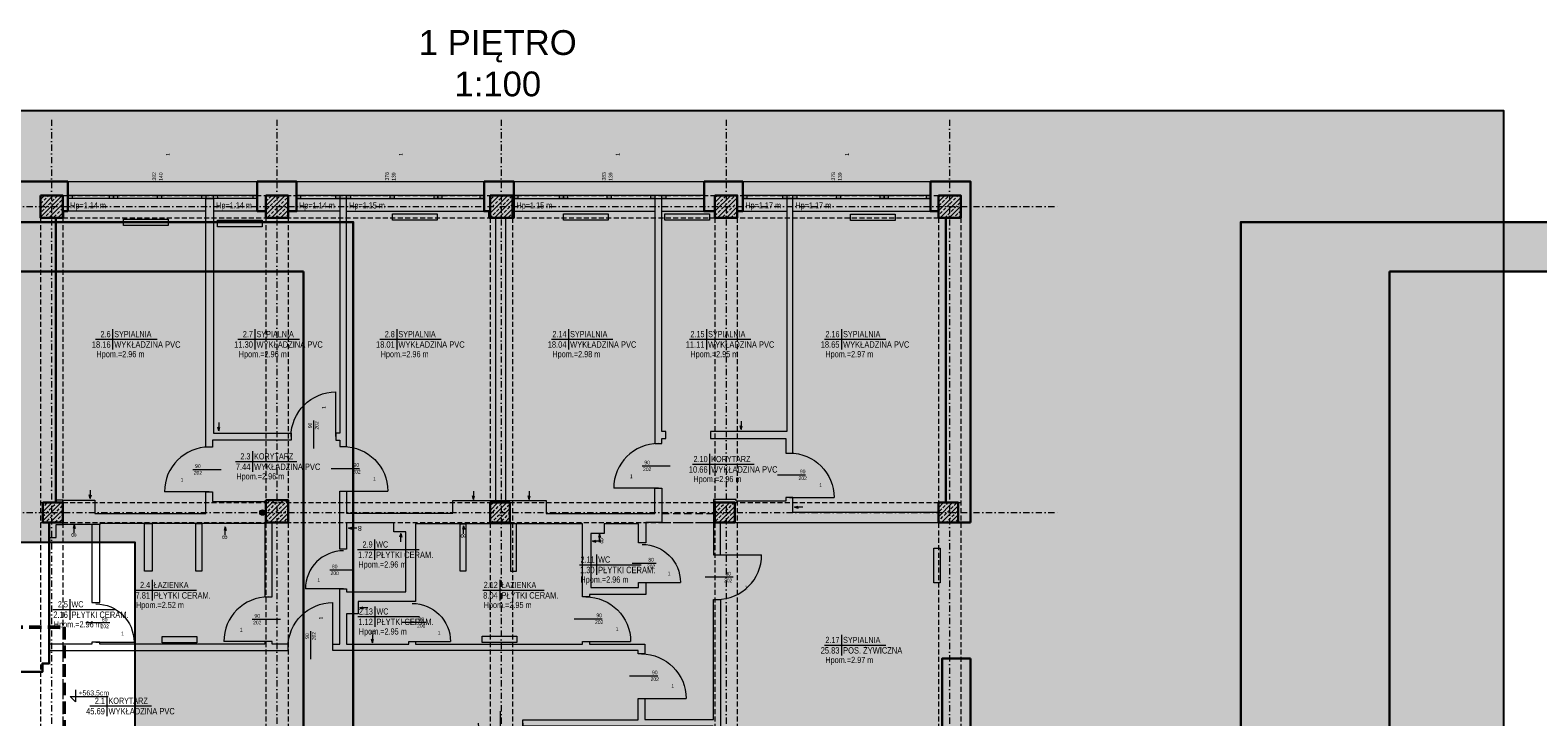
# Model space of a CAD drawing. Header units: millimetres. Extents: x 2046 to 20985, y -3049 to 4498.
# Tile 15 of 19: x 6055 to 9093, y 3113 to 4497. Entities that reach past the tile are written whole.
import ezdxf
from ezdxf.enums import TextEntityAlignment as Align

# ---------------------------------------------------------------- set-up
doc = ezdxf.new("R2010")
doc.units = ezdxf.units.MM
doc.linetypes.add('DASHDOT', pattern=[1, 0.5, -0.25, 0, -0.25])
doc.linetypes.add('DASHED', pattern=[0.75, 0.5, -0.25])
doc.layers.get('0').update_dxf_attribs({"lineweight": 18})
for name, color, linetype, lineweight in [('!MARIUSZ', 220, 'Continuous', 35), ('BA_drz', 7, 'Continuous', 18), ('BA_met', 7, 'Continuous', 18), ('BA_sym', 7, 'Continuous', 18), ('BA_txc', 1, 'Continuous', 18), ('BA_txs', 2, 'Continuous', 18), ('Cienka', 7, 'Continuous', 18), ('M_Ramki do druku', 7, 'Continuous', 18), ('PG_KANALIZACJA', 7, 'Continuous', 18), ('PG_KONSTRUKCJA', 5, 'Continuous', 30), ('PG_OKNA', 7, 'Continuous', 18), ('PG_OSIE', 1, 'DASHDOT', 18), ('PG_PARAPETY_WEWN.', 2, 'Continuous', 18), ('PG_PARAPETY_ZEWN.', 1, 'Continuous', 18), ('PG_PODCIĄGI', 1, 'DASHED', 18), ('PG_SZRAF', 1, 'Continuous', 18), ('PG_WENTYLACJA', 1, 'Continuous', 18), ('PG_ŚCIANY_DZIAŁOWE', 3, 'Continuous', 18), ('PG_ŚCIANY_SŁUPY', 4, 'Continuous', 30), ('Przekrojowa', 60, 'Continuous', 18), ('Wyposażenie', 134, 'Continuous', 18)]:
    doc.layers.add(name, color=color, linetype=linetype, lineweight=lineweight)
doc.layers.add('BA_pom', color=6, linetype='Continuous', lineweight=18, plot=False)
doc.layers.get('BA_sym').off()
doc.styles.add('BIKTS', font='bikromsw.shx', dxfattribs={"width": 0.85})
doc.styles.add('ROMANS', font='bikromsw.shx', dxfattribs={"width": 0.8})
doc.styles.get("Standard").update_dxf_attribs({"font": 'arial.ttf'})

# ---------------------------------------------------------------- blocks, each defined once
blk = doc.blocks.new('A$C243F7E6F')
at = {"layer": 'PG_SZRAF'}
h = blk.add_hatch(dxfattribs=at)
h.set_pattern_fill('ANSI33', color=256, scale=2)
h.set_pattern_definition([(45, (-6891.598, -2675.306), (-8.980256, 8.980256), []), (45, (-6882.618, -2675.306), (-8.980256, 8.980256), [6.35, -3.175])])
h.paths.add_polyline_path([(0, 0), (40, 0), (40, -40), (0, -40)])
at = {"layer": 'PG_KONSTRUKCJA'}
blk.add_lwpolyline([(0, 0), (40, 0), (40, -40), (0, -40), (0, 0)], dxfattribs=at)
blk = doc.blocks.new('A$C652F0D4A')
at = {"layer": 'PG_SZRAF'}
h = blk.add_hatch(dxfattribs=at)
h.set_pattern_fill('ANSI33', color=256, scale=2)
h.set_pattern_definition([(45, (-7030.048, -4118.865), (-8.980256, 8.980256), []), (45, (-7021.067, -4118.865), (-8.980256, 8.980256), [6.35, -3.175])])
h.paths.add_polyline_path([(-45, 45), (0, 45), (0, 0), (-45, 0)])
at = {"layer": 'PG_KONSTRUKCJA'}
blk.add_lwpolyline([(-45, 45), (0, 45), (0, 0), (-45, 0), (-45, 45)], dxfattribs=at)
blk = doc.blocks.new('bikmet')
blk.add_line((0, 1.65), (0, -1.65))
at = {"style": 'ROMANS', "width": 0.8}
blk.add_attdef('NRPOM', text='', height=1, dxfattribs=at).set_placement((-0.33, 0.33), align=Align.RIGHT)
blk.add_attdef('NWAPOM', (0.25, 0.33), '', height=1, dxfattribs=at)
blk.add_attdef('RAREA', text='', height=1.04, dxfattribs=at).set_placement((-0.33, -0.33), align=Align.TOP_RIGHT)
blk.add_attdef('PODLOGA', text='', height=1.04, dxfattribs=at).set_placement((0.25, -0.33), align=Align.TOP_LEFT)
blk = doc.blocks.new('symdrz')
blk.add_lwpolyline([(-10, -30, -1), (-10, 30), (10, 30, -1), (10, -30)], format="xyb", close=True)
at = {"style": 'BIKTS', "width": 0.8}
blk.add_attdef('SYMDRZ', text='', height=25, dxfattribs=at).set_placement((0, 0), align=Align.MIDDLE)
blk.add_attdef('SZERDRZ', text='', height=25, dxfattribs=at).set_placement((77.1, 8.8), align=Align.CENTER)
blk.add_attdef('WYSDRZ', text='', height=25, dxfattribs=at).set_placement((77.1, -9.5), align=Align.TOP_CENTER)
blk = doc.blocks.new('dr1h901')
at = {"color": 0}
blk.add_line((-0.5, 0), (-0.5, 1), dxfattribs=at)
blk.add_line((0, 0.362), (0, -0.266))
blk.add_arc((-0.5, 0), 1, 0, 90, dxfattribs=at)
blk = doc.blocks.new('A$C4CFE6BD2')
at = {"true_color": 0xffffff}
h = blk.add_hatch(color=7, dxfattribs=at)
h.dxf.hatch_style = 1
h.paths.add_polyline_path([(100, 2870), (-2000, 2870), (-2000, -100), (100, -100)])
h.paths.add_polyline_path([(-1700, 2770), (0, 2770), (0, 0), (-1700, 0)], flags=16)
at = {"layer": 'Cienka', "color": 1}
for p, q in [((100, 2870), (100, -100)), ((100, -100), (-2000, -100))]:
    blk.add_line(p, q, dxfattribs=at)
at = {"layer": 'PG_ŚCIANY_SŁUPY'}
blk.add_lwpolyline([(100, -100), (100, 2870), (-2000, 2870), (-2000, -100)], dxfattribs=at)
at = {"layer": 'Przekrojowa', "color": 18, "lineweight": 30, "true_color": 0x000000}
for p, q in [((-1700, 0), (-1700, 2770)), ((-1700, 2770), (0, 2770)), ((0, 2770), (0, 0)), ((-1700, 0), (0, 0))]:
    blk.add_line(p, q, dxfattribs=at)

msp = doc.modelspace()

# ---------------------------------------------------------------- hatches: boundary and pattern name
at = {"layer": 'M_Ramki do druku', "true_color": 0xffffff}
h = msp.add_hatch(color=7, dxfattribs=at)
h.dxf.hatch_style = 1
h.paths.add_polyline_path([(5808.24, 4334.4), (5808.24, 3465.14), (6266.14, 3465.14), (6266.14, 2215.92), (5837.02, 2215.92), (5837.02, 1327.96), (9024.48, 1327.96), (9024.48, 4334.4)])
at = {"layer": 'PG_KANALIZACJA', "true_color": 0x000000}
h = msp.add_hatch(color=18, dxfattribs=at)
h.dxf.hatch_style = 1
h.paths.add_polyline_path([(6528.93, 3524.87, 1), (6517.93, 3524.87, 1)])
at = {"layer": 'Wyposażenie', "true_color": 0x000000}
h = msp.add_hatch(color=18, dxfattribs=at)
h.dxf.hatch_style = 1
h.paths.add_polyline_path([(6333.28, 4103.44), (6333.28, 4116.27), (6243.28, 4116.29), (6243.28, 4103.46)])
h = msp.add_hatch(color=18, dxfattribs=at)
h.dxf.hatch_style = 1
h.paths.add_polyline_path([(6522.95, 4100.94), (6522.95, 4113.77), (6432.95, 4113.79), (6432.95, 4100.96)])
h = msp.add_hatch(color=18, dxfattribs=at)
h.dxf.hatch_style = 1
h.paths.add_polyline_path([(6875.25, 4114.23), (6875.25, 4127.06), (6785.25, 4127.08), (6785.25, 4114.25)])
h = msp.add_hatch(color=18, dxfattribs=at)
h.dxf.hatch_style = 1
h.paths.add_polyline_path([(7219.68, 4114.23), (7219.68, 4127.06), (7129.68, 4127.08), (7129.68, 4114.25)])
h = msp.add_hatch(color=18, dxfattribs=at)
h.dxf.hatch_style = 1
h.paths.add_polyline_path([(7424.28, 4114.23), (7424.28, 4127.06), (7334.28, 4127.08), (7334.28, 4114.25)])
h = msp.add_hatch(color=18, dxfattribs=at)
h.dxf.hatch_style = 1
h.paths.add_polyline_path([(7798, 4113.62), (7798, 4126.45), (7708, 4126.48), (7708, 4113.64)])
h = msp.add_hatch(color=18, dxfattribs=at)
h.dxf.hatch_style = 1
h.paths.add_polyline_path([(7889.01, 3452.84), (7876.18, 3452.84), (7876.16, 3383.27), (7888.99, 3383.27)])
h = msp.add_hatch(color=18, dxfattribs=at)
h.dxf.hatch_style = 1
h.paths.add_polyline_path([(6390.94, 3262.44), (6390.94, 3275.28), (6321.36, 3275.3), (6321.36, 3262.46)])
h = msp.add_hatch(color=18, dxfattribs=at)
h.dxf.hatch_style = 1
h.paths.add_polyline_path([(7035.59, 3263.24), (7035.59, 3276.07), (6966.02, 3276.09), (6966.02, 3263.26)])

# ---------------------------------------------------------------- linework, layer by layer
at = {"layer": '!MARIUSZ', "color": 18, "linetype": 'DASHED', "lineweight": 50, "ltscale": 50, "true_color": 0x000000}
for p, q in [((6015.88, 3294.14), (6123.74, 3294.14)), ((6123.74, 3294.14), (6123.74, 2256.4))]:
    msp.add_line(p, q, dxfattribs=at)
at = {"layer": 'BA_met', "color": 18, "true_color": 0x000000}
for points in [[(6187.31, 3874.06), (6311.12, 3874.06)], [(6473.98, 3874.06), (6597.79, 3874.06)], [(6759.77, 3874.06), (6883.57, 3874.06)], [(7105.74, 3874.06), (7229.55, 3874.06)], [(7383.73, 3874.06), (7507.53, 3874.06)], [(7655.66, 3874.06), (7779.47, 3874.06)], [(6469.05, 3627.78), (6592.85, 3627.78)], [(7389.98, 3622.33), (7513.79, 3622.33)], [(6715.06, 3450.21), (6838.87, 3450.21)], [(7162.27, 3419.79), (7286.08, 3419.79)], [(6266.88, 3368.55), (6390.69, 3368.55)], [(6967.24, 3368.55), (7091.05, 3368.55)], [(6101.26, 3329.6), (6225.06, 3329.6)], [(6715.71, 3315.21), (6839.52, 3315.21)], [(7655.66, 3257.77), (7779.47, 3257.77)], [(6175.82, 3135.22), (6299.62, 3135.22)]]:
    msp.add_lwpolyline(points, dxfattribs=at)
at = {"layer": 'BA_txc', "color": 18, "true_color": 0x000000}
for p, q in [((6146.92, 3167.3), (6146.92, 3143.55)), ((6146.92, 3143.55), (6136.33, 3153.89)), ((6136.33, 3153.89), (6212.55, 3153.89))]:
    msp.add_line(p, q, dxfattribs=at)
at = {"layer": 'Defpoints', "color": 7, "true_color": 0xffffff}
msp.add_lwpolyline([(5808.24, 4334.4), (5808.24, 3465.14), (6266.14, 3465.14), (6266.14, 2215.92), (5837.02, 2215.92), (5837.02, 1327.96), (9024.48, 1327.96), (9024.48, 4334.4), (5808.24, 4334.4)], dxfattribs=at)
at = {"layer": 'PG_KANALIZACJA', "color": 18, "true_color": 0x000000}
msp.add_circle((6523.43, 3524.87), 5.5, dxfattribs=at)
at = {"layer": 'PG_OKNA', "color": 18, "true_color": 0x000000}
for p, q in [((6513.05, 4163.87), (6131.05, 4163.87)), ((6513.05, 4157.87), (6131.05, 4157.87))]:
    msp.add_line(p, q, dxfattribs=at)
for points in [[(6131.05, 4163.87), (6140.05, 4163.87), (6140.05, 4157.87), (6131.05, 4157.87)], [(6215.55, 4163.87), (6223.55, 4163.87), (6223.55, 4157.87), (6215.55, 4157.87)], [(6223.55, 4163.87), (6231.55, 4163.87), (6231.55, 4157.87), (6223.55, 4157.87)], [(6312.05, 4163.87), (6320.05, 4163.87), (6320.05, 4157.87), (6312.05, 4157.87)], [(6401.05, 4163.87), (6409.05, 4163.87), (6409.05, 4157.87), (6401.05, 4157.87)], [(6425.05, 4163.87), (6433.05, 4163.87), (6433.05, 4157.87), (6425.05, 4157.87)], [(6505.05, 4163.87), (6513.05, 4163.87), (6513.05, 4157.87), (6505.05, 4157.87)], [(6592.05, 4163.87), (6600.05, 4163.87), (6600.05, 4157.87), (6592.05, 4157.87)], [(6671.05, 4163.87), (6679.05, 4163.87), (6679.05, 4157.87), (6671.05, 4157.87)], [(6679.05, 4157.87), (6693.05, 4157.87), (6693.05, 4163.87), (6679.05, 4163.87)], [(6693.05, 4163.87), (6701.05, 4163.87), (6701.05, 4157.87), (6693.05, 4157.87)], [(6781.05, 4163.87), (6789.05, 4163.87), (6789.05, 4157.87), (6781.05, 4157.87)], [(6869.05, 4163.87), (6877.05, 4163.87), (6877.05, 4157.87), (6869.05, 4157.87)], [(6877.05, 4163.87), (6885.05, 4163.87), (6885.05, 4157.87), (6877.05, 4157.87)], [(6962.05, 4163.87), (6970.05, 4163.87), (6970.05, 4157.87), (6962.05, 4157.87)], [(7030.05, 4163.87), (7038.05, 4163.87), (7038.05, 4157.87), (7030.05, 4157.87)], [(7122.05, 4163.87), (7130.05, 4163.87), (7130.05, 4157.87), (7122.05, 4157.87)], [(7130.05, 4163.87), (7138.05, 4163.87), (7138.05, 4157.87), (7130.05, 4157.87)], [(7218.05, 4163.87), (7226.05, 4163.87), (7226.05, 4157.87), (7218.05, 4157.87)], [(7306.05, 4163.87), (7314.05, 4163.87), (7314.05, 4157.87), (7306.05, 4157.87)], [(7314.05, 4157.87), (7328.05, 4157.87), (7328.05, 4163.87), (7314.05, 4163.87)], [(7328.05, 4163.87), (7336.05, 4163.87), (7336.05, 4157.87), (7328.05, 4157.87)], [(7491.05, 4163.87), (7499.05, 4163.87), (7499.05, 4157.87), (7491.05, 4157.87)], [(7571.55, 4163.87), (7579.55, 4163.87), (7579.55, 4157.87), (7571.55, 4157.87)], [(7579.55, 4157.87), (7592.05, 4157.87), (7592.05, 4163.87), (7579.55, 4163.87)], [(7592.05, 4163.87), (7600.05, 4163.87), (7600.05, 4157.87), (7592.05, 4157.87)], [(7680.05, 4163.87), (7688.05, 4163.87), (7688.05, 4157.87), (7680.05, 4157.87)], [(7768.05, 4163.87), (7776.05, 4163.87), (7776.05, 4157.87), (7768.05, 4157.87)], [(7776.05, 4163.87), (7784.05, 4163.87), (7784.05, 4157.87), (7776.05, 4157.87)], [(7861.05, 4163.87), (7869.05, 4163.87), (7869.05, 4157.87), (7861.05, 4157.87)]]:
    msp.add_lwpolyline(points, close=True, dxfattribs=at)
for points in [[(6592.05, 4163.87), (6592.05, 4157.87), (6970.05, 4157.87), (6970.05, 4163.87), (6592.05, 4163.87)], [(7030.05, 4163.87), (7030.05, 4157.87), (7413.05, 4157.87), (7413.05, 4163.87), (7030.05, 4163.87)], [(7491.05, 4163.87), (7491.05, 4157.87), (7869.05, 4157.87), (7869.05, 4163.87), (7491.05, 4163.87)]]:
    msp.add_lwpolyline(points, dxfattribs=at)
at = {"layer": 'PG_OSIE', "color": 18, "ltscale": 25, "true_color": 0x000000}
for points in [[(6098.55, 4316.47), (6098.55, 1532.11)], [(6552.55, 4316.47), (6552.55, 1532.11)], [(7004.55, 4316.47), (7004.55, 1532.11)], [(7457.55, 4316.47), (7457.55, 1532.11)], [(7907.55, 4316.47), (7907.55, 1532.11)], [(5847.38, 4141.37), (8127.62, 4141.37)], [(5847.38, 3524.87), (8127.62, 3524.87)]]:
    msp.add_lwpolyline(points, dxfattribs=at)
at = {"layer": 'PG_OSIE', "color": 18, "true_color": 0x000000}
msp.add_lwpolyline([(7475.05, 3544.87), (7475.05, 3504.87)], dxfattribs=at)
at = {"layer": 'PG_PARAPETY_WEWN.', "color": 18, "true_color": 0x000000}
for p, q in [((6409.05, 4131.87), (6122.05, 4131.87)), ((6530.05, 4131.87), (6425.05, 4131.87)), ((6679.05, 4131.87), (6575.05, 4131.87)), ((6693.05, 4131.87), (6970.05, 4131.87)), ((7030.05, 4131.87), (7314.05, 4131.87)), ((7328.05, 4131.87), (7413.05, 4131.87)), ((7491.55, 4131.87), (7579.55, 4131.87)), ((7592.05, 4131.87), (7885.05, 4131.87))]:
    msp.add_line(p, q, dxfattribs=at)
at = {"layer": 'PG_PARAPETY_ZEWN.', "color": 18, "true_color": 0x000000}
for points in [[(6131.05, 4191.87), (6513.05, 4191.87)], [(6592.05, 4191.87), (6970.05, 4191.87)], [(7030.05, 4191.87), (7413.05, 4191.87)], [(7491.05, 4191.87), (7869.05, 4191.87)]]:
    msp.add_lwpolyline(points, dxfattribs=at)
at = {"layer": 'PG_PODCIĄGI', "color": 18, "ltscale": 30, "true_color": 0x000000}
for p, q in [((7328.05, 3522.87), (7432.05, 3522.87)), ((7328.05, 3504.87), (7432.05, 3504.87))]:
    msp.add_line(p, q, dxfattribs=at)
at = {"layer": 'PG_PODCIĄGI', "color": 18, "ltscale": 20, "true_color": 0x000000}
for points in [[(6076.05, 4163.87), (7930.05, 4163.87)], [(6076.05, 4163.87), (6076.05, 1689.87)], [(6121.05, 4163.87), (6121.05, 1689.87)], [(6530.05, 4163.87), (6530.05, 1689.87)], [(6575.05, 4163.87), (6575.05, 1689.87)], [(6982.05, 4163.87), (6982.05, 1689.87)], [(7027.05, 4163.87), (7027.05, 1689.87)], [(7435.05, 4163.87), (7435.05, 1689.87)], [(7480.05, 4163.87), (7480.05, 1689.87)], [(7885.05, 4163.87), (7885.05, 1689.87)], [(7930.05, 4163.87), (7930.05, 1689.87)], [(6076.05, 4118.87), (7930.05, 4118.87)], [(6076.05, 3544.87), (7930.05, 3544.87)], [(6076.05, 3504.87), (7930.05, 3504.87)]]:
    msp.add_lwpolyline(points, dxfattribs=at)
at = {"layer": 'PG_WENTYLACJA', "color": 18, "true_color": 0x000000}
for p, q in [((6435.4, 3706.27), (6435.4, 3689.68)), ((7487.87, 3708.97), (7487.87, 3692.39)), ((6435.4, 3689.68), (6433.31, 3696.93)), ((6435.4, 3689.68), (6437.49, 3696.93)), ((7487.87, 3692.39), (7485.78, 3699.64)), ((7487.87, 3692.39), (7489.96, 3699.64)), ((6176.66, 3553.41), (6174.57, 3560.66)), ((6176.66, 3570), (6176.66, 3553.41)), ((6176.66, 3553.41), (6178.75, 3560.66)), ((6948.63, 3551.44), (6946.54, 3558.69)), ((6948.63, 3568.03), (6948.63, 3551.44)), ((6948.63, 3551.44), (6950.72, 3558.69)), ((7060.66, 3551.44), (7058.57, 3558.69)), ((7060.66, 3568.03), (7060.66, 3551.44)), ((7060.66, 3551.44), (7062.75, 3558.69)), ((7595.49, 3535.69), (7602.74, 3537.78)), ((7612.08, 3535.69), (7595.49, 3535.69)), ((7595.49, 3535.69), (7602.74, 3533.6)), ((6144.2, 3500.16), (6142.11, 3492.91)), ((6144.2, 3483.57), (6144.2, 3500.16)), ((6144.2, 3500.16), (6146.29, 3492.91)), ((6448.13, 3495.77), (6446.04, 3488.52)), ((6448.13, 3479.18), (6448.13, 3495.77)), ((6448.13, 3495.77), (6450.22, 3488.52)), ((6696.97, 3493.35), (6704.22, 3495.44)), ((6713.56, 3493.35), (6696.97, 3493.35)), ((6696.97, 3493.35), (6704.22, 3491.26)), ((6928.72, 3498.29), (6926.63, 3491.04)), ((6928.72, 3481.7), (6928.72, 3498.29)), ((6928.72, 3498.29), (6930.81, 3491.04)), ((6801.95, 3482.63), (6799.85, 3475.38)), ((6801.95, 3466.04), (6801.95, 3482.63)), ((6801.95, 3482.63), (6804.04, 3475.38)), ((7188.08, 3467.35), (7195.33, 3469.44)), ((7204.66, 3467.35), (7188.08, 3467.35)), ((7188.08, 3467.35), (7195.33, 3465.26)), ((7202.25, 3481.64), (7200.16, 3474.39)), ((7202.25, 3465.05), (7202.25, 3481.64)), ((7202.25, 3481.64), (7204.34, 3474.39)), ((6719.41, 3333.04), (6726.66, 3335.13)), ((6736, 3333.04), (6719.41, 3333.04)), ((6719.41, 3333.04), (6726.66, 3330.95)), ((6744.89, 3262.29), (6742.8, 3269.54)), ((6744.89, 3278.87), (6744.89, 3262.29)), ((6744.89, 3262.29), (6746.98, 3269.54))]:
    msp.add_line(p, q, dxfattribs=at)
at = {"layer": 'PG_ŚCIANY_DZIAŁOWE', "color": 18, "true_color": 0x000000}
for points in [[(7314.05, 4163.87), (7314.05, 3663.87), (7328.05, 3663.87), (7328.05, 3673.87), (7336.05, 3673.87), (7336.05, 3687.87), (7328.05, 3687.87), (7328.05, 4163.87), (7314.05, 4163.87)], [(6409.05, 4157.87), (6425.05, 4157.87), (6425.05, 3684.87), (6581.05, 3684.87), (6581.05, 3670.87), (6423.05, 3670.87), (6423.05, 3656.87), (6409.05, 3656.87), (6409.05, 4157.87)], [(6671.05, 3684.87), (6671.05, 3670.87), (6679.05, 3670.87), (6679.05, 3657.87), (6693.05, 3657.87), (6693.05, 4157.87), (6679.05, 4157.87), (6679.05, 3684.87), (6671.05, 3684.87)], [(7579.55, 4157.87), (7579.55, 3687.87), (7426.05, 3687.87), (7426.05, 3673.87), (7578.05, 3673.87), (7578.05, 3644.87), (7592.05, 3644.87), (7592.05, 4157.87), (7579.55, 4157.87)], [(6121.05, 3549.87), (6186.05, 3549.87), (6186.05, 3522.87), (6409.05, 3522.87), (6409.05, 3566.87), (6423.05, 3566.87), (6423.05, 3546.87), (6530.05, 3546.87), (6530.05, 3504.87), (6528.05, 3504.87), (6528.05, 3502.87), (6196.05, 3502.87), (6196.05, 3500.87), (6121.05, 3500.87), (6121.05, 3549.87)], [(7885.05, 3524.87), (7592.05, 3524.87), (7592.05, 3554.87), (7578.05, 3554.87), (7578.05, 3547.87), (7478.05, 3547.87), (7478.05, 3550.87), (7432.05, 3550.87), (7432.05, 3439.87), (7446.05, 3439.87), (7446.05, 3504.87), (7885.05, 3504.87), (7885.05, 3524.87)], [(6093.55, 3474.87), (6108.05, 3474.87), (6108.05, 3500.87), (6121.05, 3500.87), (6121.05, 3549.87), (6107.05, 3549.87)], [(7432.05, 3349.87), (7446.05, 3349.87), (7446.05, 2947.37), (7431.55, 2947.37), (7431.55, 3094.37), (7048.05, 3094.37), (7048.05, 3106.87), (7280.05, 3106.87), (7280.05, 3149.87), (7294.05, 3149.87), (7294.05, 3107.87), (7432.05, 3107.87), (7432.05, 3349.87)], [(6094.05, 3246.87), (6575.05, 3246.87), (6575.05, 3259.87), (6543.05, 3259.87), (6543.05, 3264.87), (6528.05, 3264.87), (6528.05, 3259.87), (6196.05, 3259.87), (6196.05, 3263.87), (6179.55, 3263.87), (6179.55, 3259.87), (6094.05, 3259.87), (6094.05, 3246.87)]]:
    msp.add_lwpolyline(points, dxfattribs=at)
for points in [[(7014.05, 4118.87), (6993.05, 4118.87), (6993.06, 3549.11), (7014.06, 3549.11)], [(6693.05, 3370.94), (6693.05, 3364.87), (6812.05, 3364.87), (6812.05, 3485.87), (6788.05, 3485.87), (6788.05, 3503.87), (6693.05, 3503.87), (6693.05, 3450.94), (6679.05, 3450.94), (6679.05, 3567.87), (6693.05, 3567.87), (6693.05, 3523.87), (6907.05, 3523.87), (6907.05, 3549.37), (7095.05, 3548.87), (7095.05, 3522.87), (7314.05, 3522.87), (7314.05, 3573.87), (7328.05, 3573.87), (7328.05, 3504.87), (7296.05, 3504.87), (7296.05, 3463.87), (7281.05, 3463.87), (7281.05, 3502.37), (7212.05, 3502.37), (7212.05, 3482.37), (7185.05, 3482.37), (7185.05, 3373.87), (7281.05, 3373.87), (7281.05, 3383.87), (7296.05, 3383.87), (7296.05, 3359.87), (7182.05, 3359.87), (7182.05, 3354.87), (7168.05, 3354.87), (7168.05, 3501.87), (6832.05, 3501.87), (6832.05, 3345.37), (6716.05, 3345.37), (6716.05, 3320.87), (6693.05, 3320.87), (6693.05, 3259.87), (6818.55, 3259.87), (6818.55, 3264.87), (6832.05, 3264.87), (6832.05, 3259.87), (7168.05, 3259.87), (7168.05, 3264.87), (7182.05, 3264.87), (7182.05, 3259.87), (7294.05, 3259.87), (7294.05, 3239.87), (7280.05, 3239.87), (7280.05, 3246.87), (6665.05, 3246.87), (6665.05, 3259.87), (6679.05, 3259.87), (6679.05, 3370.94)], [(6196.05, 3500.87), (6179.55, 3500.87), (6179.55, 3343.87), (6196.05, 3343.87)], [(6286.05, 3502.87), (6301.05, 3502.87), (6301.05, 3406.87), (6286.05, 3406.87)], [(6389.05, 3502.87), (6401.05, 3502.87), (6401.05, 3406.87), (6389.05, 3406.87)], [(6543.05, 3504.87), (6528.05, 3504.87), (6528.05, 3354.87), (6543.05, 3354.87)], [(6922.05, 3501.87), (6933.05, 3501.87), (6933.05, 3406.87), (6922.05, 3406.87)], [(7035.05, 3501.87), (7023.05, 3501.87), (7023.05, 3406.87), (7035.05, 3406.87)]]:
    msp.add_lwpolyline(points, close=True, dxfattribs=at)
at = {"layer": 'PG_ŚCIANY_SŁUPY', "color": 18, "true_color": 0x000000}
for points in [[(6131.05, 4131.87), (6131.05, 4191.87), (6033.05, 4191.87), (6033.05, 3203.87), (6080.05, 3203.87), (6080.05, 3220.87), (6094.05, 3220.87), (6094.05, 3504.87), (6121.05, 3505.12), (6121.05, 3544.87), (6107.05, 3544.87), (6107.05, 4118.87), (6122.05, 4118.87), (6122.05, 4131.87), (6131.05, 4131.87)], [(6513.05, 4191.87), (6513.05, 4131.87), (6530.05, 4131.87), (6530.05, 4118.87), (6575.05, 4118.87), (6575.05, 4131.87), (6592.05, 4131.87), (6592.05, 4191.87), (6513.05, 4191.87)], [(6970.05, 4191.87), (6970.05, 4131.87), (6980.05, 4131.87), (6980.05, 4118.87), (7030.05, 4118.87), (7030.05, 4191.87), (6970.05, 4191.87)], [(7413.05, 4191.87), (7413.05, 4131.87), (7435.05, 4131.87), (7435.05, 4118.87), (7480.05, 4118.87), (7480.05, 4131.87), (7491.05, 4131.87), (7491.05, 4191.87), (7413.05, 4191.87)], [(7950.05, 3504.87), (7950.05, 4191.87), (7869.05, 4191.87), (7869.05, 4131.87), (7885.05, 4131.87), (7885.05, 4118.87), (7900.05, 4118.87), (7900.05, 3544.87), (7885.05, 3544.87), (7885.05, 3504.87), (7950.05, 3504.87)], [(7893.05, 3504.87), (7950.05, 3504.87)]]:
    msp.add_lwpolyline(points, dxfattribs=at)
msp.add_lwpolyline([(7950.05, 3230.87), (7893.05, 3230.87), (7893.05, 2946.62), (7881.55, 2946.62), (7881.55, 2904.87), (7885.05, 2904.87), (7885.05, 2540.37), (7893.05, 2540.37), (7893.05, 2344.87), (7881.55, 2344.87), (7881.55, 2304.87), (7893.05, 2304.87), (7893.05, 1734.87), (7883.05, 1734.87), (7883.05, 1719.87), (7874.05, 1719.87), (7874.05, 1669.87), (7950.05, 1669.87)], close=True, dxfattribs=at)
at = {"layer": 'Wyposażenie', "color": 18, "true_color": 0x000000}
msp.add_line((7413.05, 4131.87), (7427.05, 4131.87), dxfattribs=at)
for points in [[(6333.28, 4116.27), (6333.28, 4103.44), (6243.28, 4103.46), (6243.28, 4116.29)], [(6333.28, 4116.25), (6333.28, 4103.42), (6243.28, 4103.44), (6243.28, 4116.27)], [(6522.95, 4113.77), (6522.95, 4100.94), (6432.95, 4100.96), (6432.95, 4113.79)], [(6522.95, 4113.75), (6522.95, 4100.92), (6432.95, 4100.94), (6432.95, 4113.77)], [(6875.25, 4127.06), (6875.25, 4114.23), (6785.25, 4114.25), (6785.25, 4127.08)], [(6875.25, 4127.04), (6875.25, 4114.21), (6785.25, 4114.23), (6785.25, 4127.06)], [(7219.68, 4127.06), (7219.68, 4114.23), (7129.68, 4114.25), (7129.68, 4127.08)], [(7219.68, 4127.04), (7219.68, 4114.21), (7129.68, 4114.23), (7129.68, 4127.06)], [(7424.28, 4127.06), (7424.28, 4114.23), (7334.28, 4114.25), (7334.28, 4127.08)], [(7424.28, 4127.04), (7424.28, 4114.21), (7334.28, 4114.23), (7334.28, 4127.06)], [(7798, 4126.45), (7798, 4113.62), (7708, 4113.64), (7708, 4126.48)], [(7798, 4126.43), (7798, 4113.6), (7708, 4113.62), (7708, 4126.45)], [(7876.18, 3452.84), (7889.01, 3452.84), (7888.99, 3383.27), (7876.16, 3383.27)], [(7876.2, 3452.84), (7889.03, 3452.84), (7889.01, 3383.27), (7876.18, 3383.27)], [(6390.94, 3275.28), (6390.94, 3262.44), (6321.36, 3262.46), (6321.36, 3275.3)], [(6390.94, 3275.26), (6390.94, 3262.42), (6321.36, 3262.44), (6321.36, 3275.28)], [(7035.59, 3276.07), (7035.59, 3263.24), (6966.02, 3263.26), (6966.02, 3276.09)], [(7035.59, 3276.05), (7035.59, 3263.22), (6966.02, 3263.24), (6966.02, 3276.07)]]:
    msp.add_lwpolyline(points, close=True, dxfattribs=at)

# ---------------------------------------------------------------- block references
at = {"layer": 'BA_drz', "color": 18, "true_color": 0x000000, "xscale": -90, "yscale": 89.99999999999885, "zscale": -90}
for p in [(6626.05, 3677.87), (6620.05, 3253.37)]:
    msp.add_blockref('dr1h901', p, dxfattribs=at)
at = {"layer": 'BA_drz', "color": 18, "true_color": 0x000000}
for p, xscale, yscale, zscale, rotation in [((6416.05, 3611.87), 90, 90, -90, 90.00000000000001), ((6686.05, 3612.87), -90, 89.99999999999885, -90, 270), ((7321.05, 3618.87), 90, 90, -90, 90.00000000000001), ((7585.05, 3599.87), -90, 89.99999999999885, -90, 270), ((6686.86, 3409.4), 76.92864062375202, 76.92864062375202, -76.92864062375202, 90.00000000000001), ((7288.55, 3422.33), -76.92864062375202, 76.92864062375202, -76.92864062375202, 270), ((7439.05, 3394.87), 90, 90, -90, 270), ((6535.55, 3309.87), 90, 90, -90, 90.00000000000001), ((6825.3, 3303.33), -76.92864062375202, 76.92864062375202, -76.92864062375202, 270), ((7175.05, 3309.87), -90, 89.99999999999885, -90, 270), ((6187.8, 3302.33), -76.92864062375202, 76.92864062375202, -76.92864062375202, 270), ((7287.05, 3194.87), -90, 89.99999999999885, -90, 270), ((7003.05, 3100.62), 90, 90, -90, 180)]:
    msp.add_blockref('dr1h901', p, dxfattribs=dict(at, xscale=xscale, yscale=yscale, zscale=zscale, rotation=rotation))
at = {"layer": 'BA_met', "color": 18, "true_color": 0x000000, "xscale": 12.5, "yscale": 12.5, "zscale": 12.5}
for p, values in [((6221.67, 3874.06), {'NRPOM': ' 2.6', 'NWAPOM': 'SYPIALNIA', 'RAREA': '18.16', 'PODLOGA': 'WYKŁADZINA PVC'}), ((6508.33, 3874.06), {'NRPOM': ' 2.7', 'NWAPOM': 'SYPIALNIA', 'RAREA': '11.30', 'PODLOGA': 'WYKŁADZINA PVC'}), ((6794.12, 3874.06), {'NRPOM': ' 2.8', 'NWAPOM': 'SYPIALNIA', 'RAREA': '18.01', 'PODLOGA': 'WYKŁADZINA PVC'}), ((7140.09, 3874.06), {'NRPOM': ' 2.14', 'NWAPOM': 'SYPIALNIA', 'RAREA': '18.04', 'PODLOGA': 'WYKŁADZINA PVC'}), ((7418.08, 3874.06), {'NRPOM': ' 2.15', 'NWAPOM': 'SYPIALNIA', 'RAREA': '11.11', 'PODLOGA': 'WYKŁADZINA PVC'}), ((7690.02, 3874.06), {'NRPOM': ' 2.16', 'NWAPOM': 'SYPIALNIA', 'RAREA': '18.65', 'PODLOGA': 'WYKŁADZINA PVC'}), ((6503.4, 3627.78), {'NRPOM': ' 2.3', 'NWAPOM': 'KORYTARZ', 'RAREA': '7.44', 'PODLOGA': 'WYKŁADZINA PVC'}), ((7424.34, 3622.33), {'NRPOM': ' 2.10', 'NWAPOM': 'KORYTARZ', 'RAREA': '10.66', 'PODLOGA': 'WYKŁADZINA PVC'}), ((6749.42, 3450.21), {'NRPOM': ' 2.9', 'NWAPOM': 'WC', 'RAREA': '1.72', 'PODLOGA': 'PŁYTKI CERAM.'}), ((7196.62, 3419.79), {'NRPOM': ' 2.11', 'NWAPOM': 'WC', 'RAREA': '1.30', 'PODLOGA': 'PŁYTKI CERAM.'}), ((6301.24, 3368.55), {'NRPOM': ' 2.4', 'NWAPOM': 'ŁAZIENKA', 'RAREA': '7.81', 'PODLOGA': 'PŁYTKI CERAM.'}), ((7001.59, 3368.55), {'NRPOM': ' 2.12', 'NWAPOM': 'ŁAZIENKA', 'RAREA': '8.04', 'PODLOGA': 'PŁYTKI CERAM.'}), ((6135.61, 3329.6), {'NRPOM': ' 2.5', 'NWAPOM': 'WC', 'RAREA': '2.16', 'PODLOGA': 'PŁYTKI CERAM.'}), ((6750.07, 3315.21), {'NRPOM': ' 2.13', 'NWAPOM': 'WC', 'RAREA': '1.12', 'PODLOGA': 'PŁYTKI CERAM.'}), ((7690.02, 3257.77), {'NRPOM': ' 2.17', 'NWAPOM': 'SYPIALNIA', 'RAREA': '25.83', 'PODLOGA': 'POS. ŻYWICZNA'}), ((6210.17, 3135.22), {'NRPOM': ' 2.1', 'NWAPOM': 'KORYTARZ', 'RAREA': '45.69', 'PODLOGA': 'WYKŁADZINA PVC'})]:
    msp.add_blockref('bikmet', p, dxfattribs=at).add_auto_attribs(values)
at = {"layer": 'BA_sym', "color": 18, "true_color": 0x000000}
ref = msp.add_blockref('symdrz', (6312.05, 4240.31), dxfattribs=dict(at, xscale=0.5000000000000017, yscale=0.5000000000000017, zscale=0.5000000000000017, rotation=90.00000472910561))
ref.add_attrib('Szerdrz', '382', dxfattribs={"layer": 'BA_txc', "height": 7.5, "rotation": 90, "style": 'BIKTS', "width": 0.8}).set_placement((6305.3, 4202.39), align=Align.MIDDLE_CENTER)
ref.add_attrib('Wysdrz', '140', dxfattribs={"layer": 'BA_txc', "height": 7.5, "rotation": 90, "style": 'BIKTS', "width": 0.8}).set_placement((6318.8, 4201.82), align=Align.MIDDLE_CENTER)
ref.add_attrib('Sztuk', '1', (6336.8, 4243.74), dxfattribs={"layer": 'BA_pom', "height": 7.5, "rotation": 90, "style": 'BIKTS', "width": 0.8})
ref = msp.add_blockref('symdrz', (6781.05, 4240.31), dxfattribs=dict(at, xscale=0.5000000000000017, yscale=0.5000000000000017, zscale=0.5000000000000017, rotation=90.00000472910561))
ref.add_attrib('Szerdrz', '378', dxfattribs={"layer": 'BA_txc', "height": 7.5, "rotation": 90, "style": 'BIKTS', "width": 0.8}).set_placement((6774.3, 4202.39), align=Align.MIDDLE_CENTER)
ref.add_attrib('Wysdrz', '139', dxfattribs={"layer": 'BA_txc', "height": 7.5, "rotation": 90, "style": 'BIKTS', "width": 0.8}).set_placement((6787.8, 4201.82), align=Align.MIDDLE_CENTER)
ref.add_attrib('Sztuk', '1', (6805.8, 4243.74), dxfattribs={"layer": 'BA_pom', "height": 7.5, "rotation": 90, "style": 'BIKTS', "width": 0.8})
ref = msp.add_blockref('symdrz', (7218.05, 4240.31), dxfattribs=dict(at, xscale=0.5000000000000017, yscale=0.5000000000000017, zscale=0.5000000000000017, rotation=90.00000472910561))
ref.add_attrib('Szerdrz', '383', dxfattribs={"layer": 'BA_txc', "height": 7.5, "rotation": 90, "style": 'BIKTS', "width": 0.8}).set_placement((7211.3, 4202.39), align=Align.MIDDLE_CENTER)
ref.add_attrib('Wysdrz', '139', dxfattribs={"layer": 'BA_txc', "height": 7.5, "rotation": 90, "style": 'BIKTS', "width": 0.8}).set_placement((7224.8, 4201.82), align=Align.MIDDLE_CENTER)
ref.add_attrib('Sztuk', '1', (7242.8, 4243.74), dxfattribs={"layer": 'BA_pom', "height": 7.5, "rotation": 90, "style": 'BIKTS', "width": 0.8})
ref = msp.add_blockref('symdrz', (7680.05, 4240.31), dxfattribs=dict(at, xscale=0.5000000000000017, yscale=0.5000000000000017, zscale=0.5000000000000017, rotation=90.00000472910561))
ref.add_attrib('Szerdrz', '378', dxfattribs={"layer": 'BA_txc', "height": 7.5, "rotation": 90, "style": 'BIKTS', "width": 0.8}).set_placement((7673.3, 4202.39), align=Align.MIDDLE_CENTER)
ref.add_attrib('Wysdrz', '139', dxfattribs={"layer": 'BA_txc', "height": 7.5, "rotation": 90, "style": 'BIKTS', "width": 0.8}).set_placement((7686.8, 4201.82), align=Align.MIDDLE_CENTER)
ref.add_attrib('Sztuk', '1', (7704.8, 4243.74), dxfattribs={"layer": 'BA_pom', "height": 7.5, "rotation": 90, "style": 'BIKTS', "width": 0.8})
ref = msp.add_blockref('symdrz', (6626.05, 3730.46), dxfattribs=dict(at, xscale=0.5000000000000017, yscale=0.5000000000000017, zscale=0.5000000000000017, rotation=90.00000472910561))
ref.add_attrib('Szerdrz', '90', dxfattribs={"layer": 'BA_txc', "height": 7.5, "rotation": 90, "style": 'BIKTS', "width": 0.8}).set_placement((6619.3, 3700.46), align=Align.MIDDLE_CENTER)
ref.add_attrib('Wysdrz', '202', dxfattribs={"layer": 'BA_txc', "height": 7.5, "rotation": 90, "style": 'BIKTS', "width": 0.8}).set_placement((6632.8, 3700.46), align=Align.MIDDLE_CENTER)
ref.add_attrib('Sztuk', '1', (6650.8, 3733.89), dxfattribs={"layer": 'BA_pom', "height": 7.5, "rotation": 90, "style": 'BIKTS', "width": 0.8})
ref = msp.add_blockref('symdrz', (6363.45, 3611.87), dxfattribs=dict(at, xscale=-0.5000000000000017, yscale=0.5000000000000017, zscale=0.5000000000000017, rotation=359.9999952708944))
ref.add_attrib('Szerdrz', '90', dxfattribs={"layer": 'BA_txc', "height": 7.5, "rotation": 360, "style": 'BIKTS', "width": 0.8}).set_placement((6393.45, 3618.62), align=Align.MIDDLE_CENTER)
ref.add_attrib('Wysdrz', '202', dxfattribs={"layer": 'BA_txc', "height": 7.5, "rotation": 360, "style": 'BIKTS', "width": 0.8}).set_placement((6393.45, 3605.12), align=Align.MIDDLE_CENTER)
ref.add_attrib('Sztuk', '1', (6358.59, 3587.12), dxfattribs={"layer": 'BA_pom', "height": 7.5, "rotation": 360, "style": 'BIKTS', "width": 0.8})
ref = msp.add_blockref('symdrz', (6742.76, 3613.94), dxfattribs=dict(at, xscale=0.5000000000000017, yscale=0.5000000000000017, zscale=0.5000000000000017, rotation=4.729105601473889e-06))
ref.add_attrib('Szerdrz', '90', dxfattribs={"layer": 'BA_txc', "height": 7.5, "rotation": 0, "style": 'BIKTS', "width": 0.8}).set_placement((6712.76, 3620.69), align=Align.MIDDLE_CENTER)
ref.add_attrib('Wysdrz', '202', dxfattribs={"layer": 'BA_txc', "height": 7.5, "rotation": 0, "style": 'BIKTS', "width": 0.8}).set_placement((6712.76, 3607.19), align=Align.MIDDLE_CENTER)
ref.add_attrib('Sztuk', '1', (6746.19, 3589.19), dxfattribs={"layer": 'BA_pom', "height": 7.5, "rotation": 0, "style": 'BIKTS', "width": 0.8})
ref = msp.add_blockref('symdrz', (7268.45, 3618.87), dxfattribs=dict(at, xscale=-0.5000000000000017, yscale=0.5000000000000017, zscale=0.5000000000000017, rotation=359.9999952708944))
ref.add_attrib('Szerdrz', '90', dxfattribs={"layer": 'BA_txc', "height": 7.5, "rotation": 360, "style": 'BIKTS', "width": 0.8}).set_placement((7298.45, 3625.62), align=Align.MIDDLE_CENTER)
ref.add_attrib('Wysdrz', '202', dxfattribs={"layer": 'BA_txc', "height": 7.5, "rotation": 360, "style": 'BIKTS', "width": 0.8}).set_placement((7298.45, 3612.12), align=Align.MIDDLE_CENTER)
ref.add_attrib('Sztuk', '1', (7263.59, 3594.12), dxfattribs={"layer": 'BA_pom', "height": 7.5, "rotation": 360, "style": 'BIKTS', "width": 0.8})
ref = msp.add_blockref('symdrz', (7641.76, 3600.94), dxfattribs=dict(at, xscale=0.5000000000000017, yscale=0.5000000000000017, zscale=0.5000000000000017, rotation=4.729105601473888e-06))
ref.add_attrib('Szerdrz', '90', dxfattribs={"layer": 'BA_txc', "height": 7.5, "rotation": 0, "style": 'BIKTS', "width": 0.8}).set_placement((7611.76, 3607.69), align=Align.MIDDLE_CENTER)
ref.add_attrib('Wysdrz', '202', dxfattribs={"layer": 'BA_txc', "height": 7.5, "rotation": 0, "style": 'BIKTS', "width": 0.8}).set_placement((7611.76, 3594.19), align=Align.MIDDLE_CENTER)
ref.add_attrib('Sztuk', '1', (7645.19, 3576.19), dxfattribs={"layer": 'BA_pom', "height": 7.5, "rotation": 0, "style": 'BIKTS', "width": 0.8})
ref = msp.add_blockref('symdrz', (7336.39, 3423.05), dxfattribs=dict(at, xscale=0.5000000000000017, yscale=0.5000000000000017, zscale=0.5000000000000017, rotation=4.72910560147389e-06))
ref.add_attrib('Szerdrz', '80', dxfattribs={"layer": 'BA_txc', "height": 7.5, "rotation": 0, "style": 'BIKTS', "width": 0.8}).set_placement((7306.39, 3429.8), align=Align.MIDDLE_CENTER)
ref.add_attrib('Wysdrz', '202', dxfattribs={"layer": 'BA_txc', "height": 7.5, "rotation": 0, "style": 'BIKTS', "width": 0.8}).set_placement((7306.39, 3416.3), align=Align.MIDDLE_CENTER)
ref.add_attrib('Sztuk', '1', (7339.82, 3398.3), dxfattribs={"layer": 'BA_pom', "height": 7.5, "rotation": 0, "style": 'BIKTS', "width": 0.8})
ref = msp.add_blockref('symdrz', (6638.99, 3409.4), dxfattribs=dict(at, xscale=-0.5000000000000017, yscale=0.5000000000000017, zscale=0.5000000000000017, rotation=359.9999952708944))
ref.add_attrib('Szerdrz', '80', dxfattribs={"layer": 'BA_txc', "height": 7.5, "rotation": 360, "style": 'BIKTS', "width": 0.8}).set_placement((6668.99, 3416.15), align=Align.MIDDLE_CENTER)
ref.add_attrib('Wysdrz', '200', dxfattribs={"layer": 'BA_txc', "height": 7.5, "rotation": 360, "style": 'BIKTS', "width": 0.8}).set_placement((6668.99, 3402.65), align=Align.MIDDLE_CENTER)
ref.add_attrib('Sztuk', '1', (6634.14, 3384.65), dxfattribs={"layer": 'BA_pom', "height": 7.5, "rotation": 360, "style": 'BIKTS', "width": 0.8})
ref = msp.add_blockref('symdrz', (7491.65, 3394.87), dxfattribs=dict(at, xscale=0.5000000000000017, yscale=0.5000000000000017, zscale=0.5000000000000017, rotation=4.729105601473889e-06))
ref.add_attrib('Szerdrz', '90', dxfattribs={"layer": 'BA_txc', "height": 7.5, "rotation": 0, "style": 'BIKTS', "width": 0.8}).set_placement((7461.65, 3401.62), align=Align.MIDDLE_CENTER)
ref.add_attrib('Wysdrz', '202', dxfattribs={"layer": 'BA_txc', "height": 7.5, "rotation": 0, "style": 'BIKTS', "width": 0.8}).set_placement((7461.65, 3388.12), align=Align.MIDDLE_CENTER)
ref.add_attrib('Sztuk', '1', (7495.07, 3370.12), dxfattribs={"layer": 'BA_pom', "height": 7.5, "rotation": 0, "style": 'BIKTS', "width": 0.8})
ref = msp.add_blockref('symdrz', (6235.66, 3302.33), dxfattribs=dict(at, xscale=0.5000000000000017, yscale=0.5000000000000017, zscale=0.5000000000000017, rotation=4.72910560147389e-06))
ref.add_attrib('Szerdrz', '80', dxfattribs={"layer": 'BA_txc', "height": 7.5, "rotation": 0, "style": 'BIKTS', "width": 0.8}).set_placement((6205.66, 3309.08), align=Align.MIDDLE_CENTER)
ref.add_attrib('Wysdrz', '202', dxfattribs={"layer": 'BA_txc', "height": 7.5, "rotation": 0, "style": 'BIKTS', "width": 0.8}).set_placement((6205.66, 3295.58), align=Align.MIDDLE_CENTER)
ref.add_attrib('Sztuk', '1', (6239.09, 3277.58), dxfattribs={"layer": 'BA_pom', "height": 7.5, "rotation": 0, "style": 'BIKTS', "width": 0.8})
ref = msp.add_blockref('symdrz', (6482.95, 3309.87), dxfattribs=dict(at, xscale=-0.5000000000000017, yscale=0.5000000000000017, zscale=0.5000000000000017, rotation=359.9999952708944))
ref.add_attrib('Szerdrz', '90', dxfattribs={"layer": 'BA_txc', "height": 7.5, "rotation": 360, "style": 'BIKTS', "width": 0.8}).set_placement((6512.95, 3316.62), align=Align.MIDDLE_CENTER)
ref.add_attrib('Wysdrz', '202', dxfattribs={"layer": 'BA_txc', "height": 7.5, "rotation": 360, "style": 'BIKTS', "width": 0.8}).set_placement((6512.95, 3303.12), align=Align.MIDDLE_CENTER)
ref.add_attrib('Sztuk', '1', (6478.09, 3285.12), dxfattribs={"layer": 'BA_pom', "height": 7.5, "rotation": 360, "style": 'BIKTS', "width": 0.8})
ref = msp.add_blockref('symdrz', (6620.05, 3305.96), dxfattribs=dict(at, xscale=0.5000000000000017, yscale=0.5000000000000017, zscale=0.5000000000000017, rotation=90.00000472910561))
ref.add_attrib('Szerdrz', '90', dxfattribs={"layer": 'BA_txc', "height": 7.5, "rotation": 90, "style": 'BIKTS', "width": 0.8}).set_placement((6613.3, 3275.96), align=Align.MIDDLE_CENTER)
ref.add_attrib('Wysdrz', '202', dxfattribs={"layer": 'BA_txc', "height": 7.5, "rotation": 90, "style": 'BIKTS', "width": 0.8}).set_placement((6626.8, 3275.96), align=Align.MIDDLE_CENTER)
ref.add_attrib('Sztuk', '1', (6644.8, 3309.39), dxfattribs={"layer": 'BA_pom', "height": 7.5, "rotation": 90, "style": 'BIKTS', "width": 0.8})
ref = msp.add_blockref('symdrz', (6873.16, 3303.33), dxfattribs=dict(at, xscale=0.5000000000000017, yscale=0.5000000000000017, zscale=0.5000000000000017, rotation=4.72910560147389e-06))
ref.add_attrib('Szerdrz', '80', dxfattribs={"layer": 'BA_txc', "height": 7.5, "rotation": 0, "style": 'BIKTS', "width": 0.8}).set_placement((6843.16, 3310.08), align=Align.MIDDLE_CENTER)
ref.add_attrib('Wysdrz', '200', dxfattribs={"layer": 'BA_txc', "height": 7.5, "rotation": 0, "style": 'BIKTS', "width": 0.8}).set_placement((6843.16, 3296.58), align=Align.MIDDLE_CENTER)
ref.add_attrib('Sztuk', '1', (6876.59, 3278.58), dxfattribs={"layer": 'BA_pom', "height": 7.5, "rotation": 0, "style": 'BIKTS', "width": 0.8})
ref = msp.add_blockref('symdrz', (7231.76, 3310.94), dxfattribs=dict(at, xscale=0.5000000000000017, yscale=0.5000000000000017, zscale=0.5000000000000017, rotation=4.729105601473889e-06))
ref.add_attrib('Szerdrz', '90', dxfattribs={"layer": 'BA_txc', "height": 7.5, "rotation": 0, "style": 'BIKTS', "width": 0.8}).set_placement((7201.76, 3317.69), align=Align.MIDDLE_CENTER)
ref.add_attrib('Wysdrz', '202', dxfattribs={"layer": 'BA_txc', "height": 7.5, "rotation": 0, "style": 'BIKTS', "width": 0.8}).set_placement((7201.76, 3304.19), align=Align.MIDDLE_CENTER)
ref.add_attrib('Sztuk', '1', (7235.19, 3286.19), dxfattribs={"layer": 'BA_pom', "height": 7.5, "rotation": 0, "style": 'BIKTS', "width": 0.8})
ref = msp.add_blockref('symdrz', (7343.76, 3195.94), dxfattribs=dict(at, xscale=0.5000000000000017, yscale=0.5000000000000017, zscale=0.5000000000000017, rotation=4.729105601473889e-06))
ref.add_attrib('Szerdrz', '90', dxfattribs={"layer": 'BA_txc', "height": 7.5, "rotation": 0, "style": 'BIKTS', "width": 0.8}).set_placement((7313.76, 3202.69), align=Align.MIDDLE_CENTER)
ref.add_attrib('Wysdrz', '202', dxfattribs={"layer": 'BA_txc', "height": 7.5, "rotation": 0, "style": 'BIKTS', "width": 0.8}).set_placement((7313.76, 3189.19), align=Align.MIDDLE_CENTER)
ref.add_attrib('Sztuk', '1', (7347.19, 3171.19), dxfattribs={"layer": 'BA_pom', "height": 7.5, "rotation": 0, "style": 'BIKTS', "width": 0.8})
at = {"layer": 'PG_KONSTRUKCJA', "color": 18, "true_color": 0x000000}
for name, p in [('A$C652F0D4A', (6121.05, 4118.87)), ('A$C652F0D4A', (6575.05, 4118.87)), ('A$C652F0D4A', (7027.05, 4118.87)), ('A$C652F0D4A', (7480.05, 4118.87)), ('A$C652F0D4A', (7930.05, 4118.87)), ('A$C243F7E6F', (6081.05, 3544.87)), ('A$C652F0D4A', (6575.05, 3504.87)), ('A$C243F7E6F', (6982.05, 3544.87)), ('A$C243F7E6F', (7435.05, 3544.87)), ('A$C243F7E6F', (7885.05, 3544.87))]:
    msp.add_blockref(name, p, dxfattribs=at)
at = {"layer": 'PG_ŚCIANY_SŁUPY'}
for p in [(6606.25, 1240.32), (10494.21, 1240.32)]:
    msp.add_blockref('A$C4CFE6BD2', p, dxfattribs=at)

# ---------------------------------------------------------------- texts
at = {"layer": 'BA_txc', "color": 18, "true_color": 0x000000, "insert": (6152.85, 3166.34), "char_height": 10, "attachment_point": 1}
msp.add_mtext_dynamic_manual_height_columns('+563,5cm', width=650.6795, gutter_width=50, heights=[0], dxfattribs=at)
at = {"layer": 'BA_txs', "color": 18, "true_color": 0x000000, "style": 'BIKTS', "width": 0.85}
for s, p in [('Hp=1.14 m', (6136.07, 4137.59)), ('Hp=1.14 m', (6430.07, 4137.59)), ('Hp=1.14 m', (6597.07, 4137.59)), ('Hp=1.15 m', (6698.07, 4137.59)), ('Hp=1.15 m', (7035.07, 4137.59)), ('Hp=1.17 m', (7496.07, 4137.59)), ('Hp=1.17 m', (7597.07, 4137.59)), ('Hpom.=2.96 m', (6189.12, 3837.88)), ('Hpom.=2.96 m', (6475.79, 3837.88)), ('Hpom.=2.96 m', (6761.57, 3837.88)), ('Hpom.=2.98 m', (7107.55, 3837.88)), ('Hpom.=2.95 m', (7385.54, 3837.88)), ('Hpom.=2.97 m', (7657.47, 3837.88)), ('Hpom.=2.96 m', (6470.85, 3591.6)), ('Hpom.=2.96 m', (7391.79, 3586.15)), ('Hpom.=2.96 m', (6716.87, 3414.03)), ('Hpom.=2.96 m', (7164.08, 3383.61)), ('Hpom.=2.52 m', (6268.69, 3332.37)), ('Hpom.=2.95 m', (6969.05, 3332.37)), ('Hpom.=2.96 m', (6103.06, 3293.42)), ('Hpom.=2.95 m', (6717.52, 3279.03)), ('Hpom.=2.97 m', (7657.47, 3221.59))]:
    msp.add_text(s, height=12.5, dxfattribs=at).set_placement(p)
at = {"layer": 'BA_txs', "color": 18, "true_color": 0x000000, "char_height": 50, "attachment_point": 1}
for s, insert in [('\\pi132.30617;1 PIĘTRO\\P\\pi204.15133;1:100', (6706.02, 4496.97)), ('\\pi129.96988;3 PIĘTRO\\P\\pi204.15133;1:100', (2674.86, 4317.75))]:
    msp.add_mtext_dynamic_manual_height_columns(s, width=572.1499, gutter_width=12.5, heights=[0], dxfattribs=dict(at, insert=insert))
at = {"layer": 'PG_WENTYLACJA', "color": 18, "true_color": 0x000000, "char_height": 10, "attachment_point": 1}
for insert, rotation in [((6723.52, 3487.86), 180), ((6148.41, 3483.47), 270), ((6452.34, 3479.08), 270), ((6932.93, 3481.59), 270), ((7210.91, 3462.81), 180), ((6740.68, 3278.98), 90)]:
    msp.add_mtext_dynamic_manual_height_columns('8', width=650.6795, gutter_width=50, heights=[0], dxfattribs=dict(at, insert=insert, rotation=rotation))

doc.saveas('drawing.dxf')
